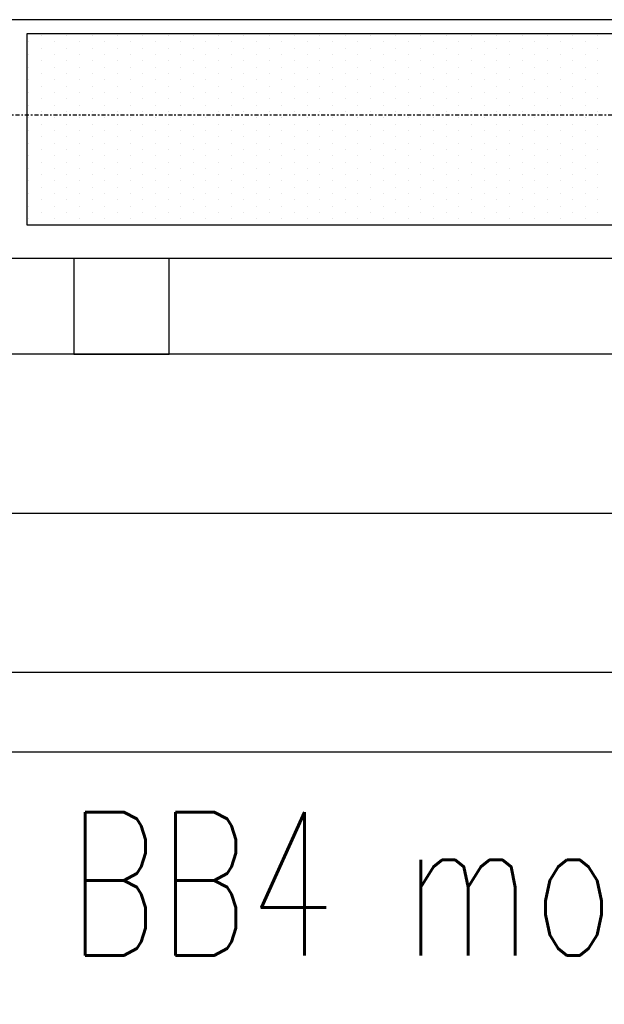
# Model space of a CAD drawing. Header units: inches. Extents: x -281236 to -70395, y 38777 to 102341.
# Tile 88 of 244: x -141098 to -141061, y 50526 to 50588. Entities that reach past the tile are written whole.
import ezdxf

# ---------------------------------------------------------------- set-up
doc = ezdxf.new("R2010")
doc.units = ezdxf.units.IN
doc.header["$MEASUREMENT"] = 0
doc.linetypes.add('DASHDOT', pattern=[1, 0.5, -0.25, 0, -0.25])
doc.linetypes.add('DASHED2', pattern=[0.375, 0.25, -0.125])
for name, color, linetype in [('cokół_widok', 255, 'Continuous'), ('Ele-balustrada', 64, 'Continuous'), ('Okn---okna', 5, 'Continuous'), ('Sc-nadproza kon', 5, 'DASHED2'), ('Sch-opis', 51, 'Continuous'), ('W-idok', 9, 'Continuous'), ('Wyp-grzejniki', 56, 'Continuous')]:
    doc.layers.add(name, color=color, linetype=linetype)
doc.styles.add('ROMANS', font='romans', dxfattribs={"width": 0.85})

# ---------------------------------------------------------------- blocks, each defined once
blk = doc.blocks.new('G_170')
at = {"layer": 'Wyp-grzejniki'}
for p, q in [((0, 0), (-180, 0)), ((-180, 0), (-180, -12)), ((-179.866, -0.506), (-179.866, -0.506)), ((-179.073, -0.11), (-179.073, -0.11)), ((-178.279, -0.506), (-178.279, -0.506)), ((-177.485, -0.11), (-177.485, -0.11)), ((-176.691, -0.506), (-176.691, -0.506)), ((-175.898, -0.11), (-175.898, -0.11)), ((-175.104, -0.506), (-175.104, -0.506)), ((-174.31, -0.11), (-174.31, -0.11)), ((-173.516, -0.506), (-173.516, -0.506)), ((-172.723, -0.11), (-172.723, -0.11)), ((-171.929, -0.506), (-171.929, -0.506)), ((-171.135, -0.11), (-171.135, -0.11)), ((-170.341, -0.506), (-170.341, -0.506)), ((-169.548, -0.11), (-169.548, -0.11)), ((-168.754, -0.506), (-168.754, -0.506)), ((-167.96, -0.11), (-167.96, -0.11)), ((-167.166, -0.506), (-167.166, -0.506)), ((-166.373, -0.11), (-166.373, -0.11)), ((-165.579, -0.506), (-165.579, -0.506)), ((-164.785, -0.11), (-164.785, -0.11)), ((-163.991, -0.506), (-163.991, -0.506)), ((-163.198, -0.11), (-163.198, -0.11)), ((-162.404, -0.506), (-162.404, -0.506)), ((-161.61, -0.11), (-161.61, -0.11)), ((-160.816, -0.506), (-160.816, -0.506)), ((-160.023, -0.11), (-160.023, -0.11)), ((-159.229, -0.506), (-159.229, -0.506)), ((-158.435, -0.11), (-158.435, -0.11)), ((-157.641, -0.506), (-157.641, -0.506)), ((-156.848, -0.11), (-156.848, -0.11)), ((-156.054, -0.506), (-156.054, -0.506)), ((-155.26, -0.11), (-155.26, -0.11)), ((-154.466, -0.506), (-154.466, -0.506)), ((-153.673, -0.11), (-153.673, -0.11)), ((-152.879, -0.506), (-152.879, -0.506)), ((-152.085, -0.11), (-152.085, -0.11)), ((-151.291, -0.506), (-151.291, -0.506)), ((-150.498, -0.11), (-150.498, -0.11)), ((-149.704, -0.506), (-149.704, -0.506)), ((-148.91, -0.11), (-148.91, -0.11)), ((-148.116, -0.506), (-148.116, -0.506)), ((-147.323, -0.11), (-147.323, -0.11)), ((-146.529, -0.506), (-146.529, -0.506)), ((-145.735, -0.11), (-145.735, -0.11)), ((-144.941, -0.506), (-144.941, -0.506)), ((-144.148, -0.11), (-144.148, -0.11)), ((-179.073, -0.903), (-179.073, -0.903)), ((-177.485, -0.903), (-177.485, -0.903)), ((-175.898, -0.903), (-175.898, -0.903)), ((-174.31, -0.903), (-174.31, -0.903)), ((-172.723, -0.903), (-172.723, -0.903)), ((-171.135, -0.903), (-171.135, -0.903)), ((-169.548, -0.903), (-169.548, -0.903)), ((-167.96, -0.903), (-167.96, -0.903)), ((-166.373, -0.903), (-166.373, -0.903)), ((-164.785, -0.903), (-164.785, -0.903)), ((-163.198, -0.903), (-163.198, -0.903)), ((-161.61, -0.903), (-161.61, -0.903)), ((-160.023, -0.903), (-160.023, -0.903)), ((-158.435, -0.903), (-158.435, -0.903)), ((-156.848, -0.903), (-156.848, -0.903)), ((-155.26, -0.903), (-155.26, -0.903)), ((-153.673, -0.903), (-153.673, -0.903)), ((-152.085, -0.903), (-152.085, -0.903)), ((-150.498, -0.903), (-150.498, -0.903)), ((-148.91, -0.903), (-148.91, -0.903)), ((-147.323, -0.903), (-147.323, -0.903)), ((-145.735, -0.903), (-145.735, -0.903)), ((-144.148, -0.903), (-144.148, -0.903)), ((-179.866, -1.3), (-179.866, -1.3)), ((-179.073, -1.697), (-179.073, -1.697)), ((-178.279, -1.3), (-178.279, -1.3)), ((-177.485, -1.697), (-177.485, -1.697)), ((-176.691, -1.3), (-176.691, -1.3)), ((-175.898, -1.697), (-175.898, -1.697)), ((-175.104, -1.3), (-175.104, -1.3)), ((-174.31, -1.697), (-174.31, -1.697)), ((-173.516, -1.3), (-173.516, -1.3)), ((-172.723, -1.697), (-172.723, -1.697)), ((-171.929, -1.3), (-171.929, -1.3)), ((-171.135, -1.697), (-171.135, -1.697)), ((-170.341, -1.3), (-170.341, -1.3)), ((-169.548, -1.697), (-169.548, -1.697)), ((-168.754, -1.3), (-168.754, -1.3)), ((-167.96, -1.697), (-167.96, -1.697)), ((-167.166, -1.3), (-167.166, -1.3)), ((-166.373, -1.697), (-166.373, -1.697)), ((-165.579, -1.3), (-165.579, -1.3)), ((-164.785, -1.697), (-164.785, -1.697)), ((-163.991, -1.3), (-163.991, -1.3)), ((-163.198, -1.697), (-163.198, -1.697)), ((-162.404, -1.3), (-162.404, -1.3)), ((-161.61, -1.697), (-161.61, -1.697)), ((-160.816, -1.3), (-160.816, -1.3)), ((-160.023, -1.697), (-160.023, -1.697)), ((-159.229, -1.3), (-159.229, -1.3)), ((-158.435, -1.697), (-158.435, -1.697)), ((-157.641, -1.3), (-157.641, -1.3)), ((-156.848, -1.697), (-156.848, -1.697)), ((-156.054, -1.3), (-156.054, -1.3)), ((-155.26, -1.697), (-155.26, -1.697)), ((-154.466, -1.3), (-154.466, -1.3)), ((-153.673, -1.697), (-153.673, -1.697)), ((-152.879, -1.3), (-152.879, -1.3)), ((-152.085, -1.697), (-152.085, -1.697)), ((-151.291, -1.3), (-151.291, -1.3)), ((-150.498, -1.697), (-150.498, -1.697)), ((-149.704, -1.3), (-149.704, -1.3)), ((-148.91, -1.697), (-148.91, -1.697)), ((-148.116, -1.3), (-148.116, -1.3)), ((-147.323, -1.697), (-147.323, -1.697)), ((-146.529, -1.3), (-146.529, -1.3)), ((-145.735, -1.697), (-145.735, -1.697)), ((-144.941, -1.3), (-144.941, -1.3)), ((-144.148, -1.697), (-144.148, -1.697)), ((-179.866, -2.094), (-179.866, -2.094)), ((-178.279, -2.094), (-178.279, -2.094)), ((-176.691, -2.094), (-176.691, -2.094)), ((-175.104, -2.094), (-175.104, -2.094)), ((-173.516, -2.094), (-173.516, -2.094)), ((-171.929, -2.094), (-171.929, -2.094)), ((-170.341, -2.094), (-170.341, -2.094)), ((-168.754, -2.094), (-168.754, -2.094)), ((-167.166, -2.094), (-167.166, -2.094)), ((-165.579, -2.094), (-165.579, -2.094)), ((-163.991, -2.094), (-163.991, -2.094)), ((-162.404, -2.094), (-162.404, -2.094)), ((-160.816, -2.094), (-160.816, -2.094)), ((-159.229, -2.094), (-159.229, -2.094)), ((-157.641, -2.094), (-157.641, -2.094)), ((-156.054, -2.094), (-156.054, -2.094)), ((-154.466, -2.094), (-154.466, -2.094)), ((-152.879, -2.094), (-152.879, -2.094)), ((-151.291, -2.094), (-151.291, -2.094)), ((-149.704, -2.094), (-149.704, -2.094)), ((-148.116, -2.094), (-148.116, -2.094)), ((-146.529, -2.094), (-146.529, -2.094)), ((-144.941, -2.094), (-144.941, -2.094)), ((-179.866, -2.888), (-179.866, -2.888)), ((-179.073, -2.491), (-179.073, -2.491)), ((-178.279, -2.888), (-178.279, -2.888)), ((-177.485, -2.491), (-177.485, -2.491)), ((-176.691, -2.888), (-176.691, -2.888)), ((-175.898, -2.491), (-175.898, -2.491)), ((-175.104, -2.888), (-175.104, -2.888)), ((-174.31, -2.491), (-174.31, -2.491)), ((-173.516, -2.888), (-173.516, -2.888)), ((-172.723, -2.491), (-172.723, -2.491)), ((-171.929, -2.888), (-171.929, -2.888)), ((-171.135, -2.491), (-171.135, -2.491)), ((-170.341, -2.888), (-170.341, -2.888)), ((-169.548, -2.491), (-169.548, -2.491)), ((-168.754, -2.888), (-168.754, -2.888)), ((-167.96, -2.491), (-167.96, -2.491)), ((-167.166, -2.888), (-167.166, -2.888)), ((-166.373, -2.491), (-166.373, -2.491)), ((-165.579, -2.888), (-165.579, -2.888)), ((-164.785, -2.491), (-164.785, -2.491)), ((-163.991, -2.888), (-163.991, -2.888)), ((-163.198, -2.491), (-163.198, -2.491)), ((-162.404, -2.888), (-162.404, -2.888)), ((-161.61, -2.491), (-161.61, -2.491)), ((-160.816, -2.888), (-160.816, -2.888)), ((-160.023, -2.491), (-160.023, -2.491)), ((-159.229, -2.888), (-159.229, -2.888)), ((-158.435, -2.491), (-158.435, -2.491)), ((-157.641, -2.888), (-157.641, -2.888)), ((-156.848, -2.491), (-156.848, -2.491)), ((-156.054, -2.888), (-156.054, -2.888)), ((-155.26, -2.491), (-155.26, -2.491)), ((-154.466, -2.888), (-154.466, -2.888)), ((-153.673, -2.491), (-153.673, -2.491)), ((-152.879, -2.888), (-152.879, -2.888)), ((-152.085, -2.491), (-152.085, -2.491)), ((-151.291, -2.888), (-151.291, -2.888)), ((-150.498, -2.491), (-150.498, -2.491)), ((-149.704, -2.888), (-149.704, -2.888)), ((-148.91, -2.491), (-148.91, -2.491)), ((-148.116, -2.888), (-148.116, -2.888)), ((-147.323, -2.491), (-147.323, -2.491)), ((-146.529, -2.888), (-146.529, -2.888)), ((-145.735, -2.491), (-145.735, -2.491)), ((-144.941, -2.888), (-144.941, -2.888)), ((-144.148, -2.491), (-144.148, -2.491)), ((-179.866, -3.681), (-179.866, -3.681)), ((-179.073, -3.285), (-179.073, -3.285)), ((-178.279, -3.681), (-178.279, -3.681)), ((-177.485, -3.285), (-177.485, -3.285)), ((-176.691, -3.681), (-176.691, -3.681)), ((-175.898, -3.285), (-175.898, -3.285)), ((-175.104, -3.681), (-175.104, -3.681)), ((-174.31, -3.285), (-174.31, -3.285)), ((-173.516, -3.681), (-173.516, -3.681)), ((-172.723, -3.285), (-172.723, -3.285)), ((-171.929, -3.681), (-171.929, -3.681)), ((-171.135, -3.285), (-171.135, -3.285)), ((-170.341, -3.681), (-170.341, -3.681)), ((-169.548, -3.285), (-169.548, -3.285)), ((-168.754, -3.681), (-168.754, -3.681)), ((-167.96, -3.285), (-167.96, -3.285)), ((-167.166, -3.681), (-167.166, -3.681)), ((-166.373, -3.285), (-166.373, -3.285)), ((-165.579, -3.681), (-165.579, -3.681)), ((-164.785, -3.285), (-164.785, -3.285)), ((-163.991, -3.681), (-163.991, -3.681)), ((-163.198, -3.285), (-163.198, -3.285)), ((-162.404, -3.681), (-162.404, -3.681)), ((-161.61, -3.285), (-161.61, -3.285)), ((-160.816, -3.681), (-160.816, -3.681)), ((-160.023, -3.285), (-160.023, -3.285)), ((-159.229, -3.681), (-159.229, -3.681)), ((-158.435, -3.285), (-158.435, -3.285)), ((-157.641, -3.681), (-157.641, -3.681)), ((-156.848, -3.285), (-156.848, -3.285)), ((-156.054, -3.681), (-156.054, -3.681)), ((-155.26, -3.285), (-155.26, -3.285)), ((-154.466, -3.681), (-154.466, -3.681)), ((-153.673, -3.285), (-153.673, -3.285)), ((-152.879, -3.681), (-152.879, -3.681)), ((-152.085, -3.285), (-152.085, -3.285)), ((-151.291, -3.681), (-151.291, -3.681)), ((-150.498, -3.285), (-150.498, -3.285)), ((-149.704, -3.681), (-149.704, -3.681)), ((-148.91, -3.285), (-148.91, -3.285)), ((-148.116, -3.681), (-148.116, -3.681)), ((-147.323, -3.285), (-147.323, -3.285)), ((-146.529, -3.681), (-146.529, -3.681)), ((-145.735, -3.285), (-145.735, -3.285)), ((-144.941, -3.681), (-144.941, -3.681)), ((-144.148, -3.285), (-144.148, -3.285)), ((-179.073, -4.078), (-179.073, -4.078)), ((-177.485, -4.078), (-177.485, -4.078)), ((-175.898, -4.078), (-175.898, -4.078)), ((-174.31, -4.078), (-174.31, -4.078)), ((-172.723, -4.078), (-172.723, -4.078)), ((-171.135, -4.078), (-171.135, -4.078)), ((-169.548, -4.078), (-169.548, -4.078)), ((-167.96, -4.078), (-167.96, -4.078)), ((-166.373, -4.078), (-166.373, -4.078)), ((-164.785, -4.078), (-164.785, -4.078)), ((-163.198, -4.078), (-163.198, -4.078)), ((-161.61, -4.078), (-161.61, -4.078)), ((-160.023, -4.078), (-160.023, -4.078)), ((-158.435, -4.078), (-158.435, -4.078)), ((-156.848, -4.078), (-156.848, -4.078)), ((-155.26, -4.078), (-155.26, -4.078)), ((-153.673, -4.078), (-153.673, -4.078)), ((-152.085, -4.078), (-152.085, -4.078)), ((-150.498, -4.078), (-150.498, -4.078)), ((-148.91, -4.078), (-148.91, -4.078)), ((-147.323, -4.078), (-147.323, -4.078)), ((-145.735, -4.078), (-145.735, -4.078)), ((-144.148, -4.078), (-144.148, -4.078)), ((-179.866, -4.475), (-179.866, -4.475)), ((-179.073, -4.872), (-179.073, -4.872)), ((-178.279, -4.475), (-178.279, -4.475)), ((-177.485, -4.872), (-177.485, -4.872)), ((-176.691, -4.475), (-176.691, -4.475)), ((-175.898, -4.872), (-175.898, -4.872)), ((-175.104, -4.475), (-175.104, -4.475)), ((-174.31, -4.872), (-174.31, -4.872)), ((-173.516, -4.475), (-173.516, -4.475)), ((-172.723, -4.872), (-172.723, -4.872)), ((-171.929, -4.475), (-171.929, -4.475)), ((-171.135, -4.872), (-171.135, -4.872)), ((-170.341, -4.475), (-170.341, -4.475)), ((-169.548, -4.872), (-169.548, -4.872)), ((-168.754, -4.475), (-168.754, -4.475)), ((-167.96, -4.872), (-167.96, -4.872)), ((-167.166, -4.475), (-167.166, -4.475)), ((-166.373, -4.872), (-166.373, -4.872)), ((-165.579, -4.475), (-165.579, -4.475)), ((-164.785, -4.872), (-164.785, -4.872)), ((-163.991, -4.475), (-163.991, -4.475)), ((-163.198, -4.872), (-163.198, -4.872)), ((-162.404, -4.475), (-162.404, -4.475)), ((-161.61, -4.872), (-161.61, -4.872)), ((-160.816, -4.475), (-160.816, -4.475)), ((-160.023, -4.872), (-160.023, -4.872)), ((-159.229, -4.475), (-159.229, -4.475)), ((-158.435, -4.872), (-158.435, -4.872)), ((-157.641, -4.475), (-157.641, -4.475)), ((-156.848, -4.872), (-156.848, -4.872)), ((-156.054, -4.475), (-156.054, -4.475)), ((-155.26, -4.872), (-155.26, -4.872)), ((-154.466, -4.475), (-154.466, -4.475)), ((-153.673, -4.872), (-153.673, -4.872)), ((-152.879, -4.475), (-152.879, -4.475)), ((-152.085, -4.872), (-152.085, -4.872)), ((-151.291, -4.475), (-151.291, -4.475)), ((-150.498, -4.872), (-150.498, -4.872)), ((-149.704, -4.475), (-149.704, -4.475)), ((-148.91, -4.872), (-148.91, -4.872)), ((-148.116, -4.475), (-148.116, -4.475)), ((-147.323, -4.872), (-147.323, -4.872)), ((-146.529, -4.475), (-146.529, -4.475)), ((-145.735, -4.872), (-145.735, -4.872)), ((-144.941, -4.475), (-144.941, -4.475)), ((-144.148, -4.872), (-144.148, -4.872)), ((-179.866, -5.269), (-179.866, -5.269)), ((-178.279, -5.269), (-178.279, -5.269)), ((-176.691, -5.269), (-176.691, -5.269)), ((-175.104, -5.269), (-175.104, -5.269)), ((-173.516, -5.269), (-173.516, -5.269)), ((-171.929, -5.269), (-171.929, -5.269)), ((-170.341, -5.269), (-170.341, -5.269)), ((-168.754, -5.269), (-168.754, -5.269)), ((-167.166, -5.269), (-167.166, -5.269)), ((-165.579, -5.269), (-165.579, -5.269)), ((-163.991, -5.269), (-163.991, -5.269)), ((-162.404, -5.269), (-162.404, -5.269)), ((-160.816, -5.269), (-160.816, -5.269)), ((-159.229, -5.269), (-159.229, -5.269)), ((-157.641, -5.269), (-157.641, -5.269)), ((-156.054, -5.269), (-156.054, -5.269)), ((-154.466, -5.269), (-154.466, -5.269)), ((-152.879, -5.269), (-152.879, -5.269)), ((-151.291, -5.269), (-151.291, -5.269)), ((-149.704, -5.269), (-149.704, -5.269)), ((-148.116, -5.269), (-148.116, -5.269)), ((-146.529, -5.269), (-146.529, -5.269)), ((-144.941, -5.269), (-144.941, -5.269)), ((-179.866, -6.063), (-179.866, -6.063)), ((-179.073, -5.666), (-179.073, -5.666)), ((-178.279, -6.063), (-178.279, -6.063)), ((-177.485, -5.666), (-177.485, -5.666)), ((-176.691, -6.063), (-176.691, -6.063)), ((-175.898, -5.666), (-175.898, -5.666)), ((-175.104, -6.063), (-175.104, -6.063)), ((-174.31, -5.666), (-174.31, -5.666)), ((-173.516, -6.063), (-173.516, -6.063)), ((-172.723, -5.666), (-172.723, -5.666)), ((-171.929, -6.063), (-171.929, -6.063)), ((-171.135, -5.666), (-171.135, -5.666)), ((-170.341, -6.063), (-170.341, -6.063)), ((-169.548, -5.666), (-169.548, -5.666)), ((-168.754, -6.063), (-168.754, -6.063)), ((-167.96, -5.666), (-167.96, -5.666)), ((-167.166, -6.063), (-167.166, -6.063)), ((-166.373, -5.666), (-166.373, -5.666)), ((-165.579, -6.063), (-165.579, -6.063)), ((-164.785, -5.666), (-164.785, -5.666)), ((-163.991, -6.063), (-163.991, -6.063)), ((-163.198, -5.666), (-163.198, -5.666)), ((-162.404, -6.063), (-162.404, -6.063)), ((-161.61, -5.666), (-161.61, -5.666)), ((-160.816, -6.063), (-160.816, -6.063)), ((-160.023, -5.666), (-160.023, -5.666)), ((-159.229, -6.063), (-159.229, -6.063)), ((-158.435, -5.666), (-158.435, -5.666)), ((-157.641, -6.063), (-157.641, -6.063)), ((-156.848, -5.666), (-156.848, -5.666)), ((-156.054, -6.063), (-156.054, -6.063)), ((-155.26, -5.666), (-155.26, -5.666)), ((-154.466, -6.063), (-154.466, -6.063)), ((-153.673, -5.666), (-153.673, -5.666)), ((-152.879, -6.063), (-152.879, -6.063)), ((-152.085, -5.666), (-152.085, -5.666)), ((-151.291, -6.063), (-151.291, -6.063)), ((-150.498, -5.666), (-150.498, -5.666)), ((-149.704, -6.063), (-149.704, -6.063)), ((-148.91, -5.666), (-148.91, -5.666)), ((-148.116, -6.063), (-148.116, -6.063)), ((-147.323, -5.666), (-147.323, -5.666)), ((-146.529, -6.063), (-146.529, -6.063)), ((-145.735, -5.666), (-145.735, -5.666)), ((-144.941, -6.063), (-144.941, -6.063)), ((-144.148, -5.666), (-144.148, -5.666)), ((-179.073, -6.46), (-179.073, -6.46)), ((-177.485, -6.46), (-177.485, -6.46)), ((-175.898, -6.46), (-175.898, -6.46)), ((-174.31, -6.46), (-174.31, -6.46)), ((-172.723, -6.46), (-172.723, -6.46)), ((-171.135, -6.46), (-171.135, -6.46)), ((-169.548, -6.46), (-169.548, -6.46)), ((-167.96, -6.46), (-167.96, -6.46)), ((-166.373, -6.46), (-166.373, -6.46)), ((-164.785, -6.46), (-164.785, -6.46)), ((-163.198, -6.46), (-163.198, -6.46)), ((-161.61, -6.46), (-161.61, -6.46)), ((-160.023, -6.46), (-160.023, -6.46)), ((-158.435, -6.46), (-158.435, -6.46)), ((-156.848, -6.46), (-156.848, -6.46)), ((-155.26, -6.46), (-155.26, -6.46)), ((-153.673, -6.46), (-153.673, -6.46)), ((-152.085, -6.46), (-152.085, -6.46)), ((-150.498, -6.46), (-150.498, -6.46)), ((-148.91, -6.46), (-148.91, -6.46)), ((-147.323, -6.46), (-147.323, -6.46)), ((-145.735, -6.46), (-145.735, -6.46)), ((-144.148, -6.46), (-144.148, -6.46)), ((-179.866, -6.856), (-179.866, -6.856)), ((-179.073, -7.253), (-179.073, -7.253)), ((-178.279, -6.856), (-178.279, -6.856)), ((-177.485, -7.253), (-177.485, -7.253)), ((-176.691, -6.856), (-176.691, -6.856)), ((-175.898, -7.253), (-175.898, -7.253)), ((-175.104, -6.856), (-175.104, -6.856)), ((-174.31, -7.253), (-174.31, -7.253)), ((-173.516, -6.856), (-173.516, -6.856)), ((-172.723, -7.253), (-172.723, -7.253)), ((-171.929, -6.856), (-171.929, -6.856)), ((-171.135, -7.253), (-171.135, -7.253)), ((-170.341, -6.856), (-170.341, -6.856)), ((-169.548, -7.253), (-169.548, -7.253)), ((-168.754, -6.856), (-168.754, -6.856)), ((-167.96, -7.253), (-167.96, -7.253)), ((-167.166, -6.856), (-167.166, -6.856)), ((-166.373, -7.253), (-166.373, -7.253)), ((-165.579, -6.856), (-165.579, -6.856)), ((-164.785, -7.253), (-164.785, -7.253)), ((-163.991, -6.856), (-163.991, -6.856)), ((-163.198, -7.253), (-163.198, -7.253)), ((-162.404, -6.856), (-162.404, -6.856)), ((-161.61, -7.253), (-161.61, -7.253)), ((-160.816, -6.856), (-160.816, -6.856)), ((-160.023, -7.253), (-160.023, -7.253)), ((-159.229, -6.856), (-159.229, -6.856)), ((-158.435, -7.253), (-158.435, -7.253)), ((-157.641, -6.856), (-157.641, -6.856)), ((-156.848, -7.253), (-156.848, -7.253)), ((-156.054, -6.856), (-156.054, -6.856)), ((-155.26, -7.253), (-155.26, -7.253)), ((-154.466, -6.856), (-154.466, -6.856)), ((-153.673, -7.253), (-153.673, -7.253)), ((-152.879, -6.856), (-152.879, -6.856)), ((-152.085, -7.253), (-152.085, -7.253)), ((-151.291, -6.856), (-151.291, -6.856)), ((-150.498, -7.253), (-150.498, -7.253)), ((-149.704, -6.856), (-149.704, -6.856)), ((-148.91, -7.253), (-148.91, -7.253)), ((-148.116, -6.856), (-148.116, -6.856)), ((-147.323, -7.253), (-147.323, -7.253)), ((-146.529, -6.856), (-146.529, -6.856)), ((-145.735, -7.253), (-145.735, -7.253)), ((-144.941, -6.856), (-144.941, -6.856)), ((-144.148, -7.253), (-144.148, -7.253)), ((-179.866, -7.65), (-179.866, -7.65)), ((-178.279, -7.65), (-178.279, -7.65)), ((-176.691, -7.65), (-176.691, -7.65)), ((-175.104, -7.65), (-175.104, -7.65)), ((-173.516, -7.65), (-173.516, -7.65)), ((-171.929, -7.65), (-171.929, -7.65)), ((-170.341, -7.65), (-170.341, -7.65)), ((-168.754, -7.65), (-168.754, -7.65)), ((-167.166, -7.65), (-167.166, -7.65)), ((-165.579, -7.65), (-165.579, -7.65)), ((-163.991, -7.65), (-163.991, -7.65)), ((-162.404, -7.65), (-162.404, -7.65)), ((-160.816, -7.65), (-160.816, -7.65)), ((-159.229, -7.65), (-159.229, -7.65)), ((-157.641, -7.65), (-157.641, -7.65)), ((-156.054, -7.65), (-156.054, -7.65)), ((-154.466, -7.65), (-154.466, -7.65)), ((-152.879, -7.65), (-152.879, -7.65)), ((-151.291, -7.65), (-151.291, -7.65)), ((-149.704, -7.65), (-149.704, -7.65)), ((-148.116, -7.65), (-148.116, -7.65)), ((-146.529, -7.65), (-146.529, -7.65)), ((-144.941, -7.65), (-144.941, -7.65)), ((-179.866, -8.444), (-179.866, -8.444)), ((-179.073, -8.047), (-179.073, -8.047)), ((-178.279, -8.444), (-178.279, -8.444)), ((-177.485, -8.047), (-177.485, -8.047)), ((-176.691, -8.444), (-176.691, -8.444)), ((-175.898, -8.047), (-175.898, -8.047)), ((-175.104, -8.444), (-175.104, -8.444)), ((-174.31, -8.047), (-174.31, -8.047)), ((-173.516, -8.444), (-173.516, -8.444)), ((-172.723, -8.047), (-172.723, -8.047)), ((-171.929, -8.444), (-171.929, -8.444)), ((-171.135, -8.047), (-171.135, -8.047)), ((-170.341, -8.444), (-170.341, -8.444)), ((-169.548, -8.047), (-169.548, -8.047)), ((-168.754, -8.444), (-168.754, -8.444)), ((-167.96, -8.047), (-167.96, -8.047)), ((-167.166, -8.444), (-167.166, -8.444)), ((-166.373, -8.047), (-166.373, -8.047)), ((-165.579, -8.444), (-165.579, -8.444)), ((-164.785, -8.047), (-164.785, -8.047)), ((-163.991, -8.444), (-163.991, -8.444)), ((-163.198, -8.047), (-163.198, -8.047)), ((-162.404, -8.444), (-162.404, -8.444)), ((-161.61, -8.047), (-161.61, -8.047)), ((-160.816, -8.444), (-160.816, -8.444)), ((-160.023, -8.047), (-160.023, -8.047)), ((-159.229, -8.444), (-159.229, -8.444)), ((-158.435, -8.047), (-158.435, -8.047)), ((-157.641, -8.444), (-157.641, -8.444)), ((-156.848, -8.047), (-156.848, -8.047)), ((-156.054, -8.444), (-156.054, -8.444)), ((-155.26, -8.047), (-155.26, -8.047)), ((-154.466, -8.444), (-154.466, -8.444)), ((-153.673, -8.047), (-153.673, -8.047)), ((-152.879, -8.444), (-152.879, -8.444)), ((-152.085, -8.047), (-152.085, -8.047)), ((-151.291, -8.444), (-151.291, -8.444)), ((-150.498, -8.047), (-150.498, -8.047)), ((-149.704, -8.444), (-149.704, -8.444)), ((-148.91, -8.047), (-148.91, -8.047)), ((-148.116, -8.444), (-148.116, -8.444)), ((-147.323, -8.047), (-147.323, -8.047)), ((-146.529, -8.444), (-146.529, -8.444)), ((-145.735, -8.047), (-145.735, -8.047)), ((-144.941, -8.444), (-144.941, -8.444)), ((-144.148, -8.047), (-144.148, -8.047)), ((-179.866, -9.238), (-179.866, -9.238)), ((-179.073, -8.841), (-179.073, -8.841)), ((-178.279, -9.238), (-178.279, -9.238)), ((-177.485, -8.841), (-177.485, -8.841)), ((-176.691, -9.238), (-176.691, -9.238)), ((-175.898, -8.841), (-175.898, -8.841)), ((-175.104, -9.238), (-175.104, -9.238)), ((-174.31, -8.841), (-174.31, -8.841)), ((-173.516, -9.238), (-173.516, -9.238)), ((-172.723, -8.841), (-172.723, -8.841)), ((-171.929, -9.238), (-171.929, -9.238)), ((-171.135, -8.841), (-171.135, -8.841)), ((-170.341, -9.238), (-170.341, -9.238)), ((-169.548, -8.841), (-169.548, -8.841)), ((-168.754, -9.238), (-168.754, -9.238)), ((-167.96, -8.841), (-167.96, -8.841)), ((-167.166, -9.238), (-167.166, -9.238)), ((-166.373, -8.841), (-166.373, -8.841)), ((-165.579, -9.238), (-165.579, -9.238)), ((-164.785, -8.841), (-164.785, -8.841)), ((-163.991, -9.238), (-163.991, -9.238)), ((-163.198, -8.841), (-163.198, -8.841)), ((-162.404, -9.238), (-162.404, -9.238)), ((-161.61, -8.841), (-161.61, -8.841)), ((-160.816, -9.238), (-160.816, -9.238)), ((-160.023, -8.841), (-160.023, -8.841)), ((-159.229, -9.238), (-159.229, -9.238)), ((-158.435, -8.841), (-158.435, -8.841)), ((-157.641, -9.238), (-157.641, -9.238)), ((-156.848, -8.841), (-156.848, -8.841)), ((-156.054, -9.238), (-156.054, -9.238)), ((-155.26, -8.841), (-155.26, -8.841)), ((-154.466, -9.238), (-154.466, -9.238)), ((-153.673, -8.841), (-153.673, -8.841)), ((-152.879, -9.238), (-152.879, -9.238)), ((-152.085, -8.841), (-152.085, -8.841)), ((-151.291, -9.238), (-151.291, -9.238)), ((-150.498, -8.841), (-150.498, -8.841)), ((-149.704, -9.238), (-149.704, -9.238)), ((-148.91, -8.841), (-148.91, -8.841)), ((-148.116, -9.238), (-148.116, -9.238)), ((-147.323, -8.841), (-147.323, -8.841)), ((-146.529, -9.238), (-146.529, -9.238)), ((-145.735, -8.841), (-145.735, -8.841)), ((-144.941, -9.238), (-144.941, -9.238)), ((-144.148, -8.841), (-144.148, -8.841)), ((-179.073, -9.635), (-179.073, -9.635)), ((-177.485, -9.635), (-177.485, -9.635)), ((-175.898, -9.635), (-175.898, -9.635)), ((-174.31, -9.635), (-174.31, -9.635)), ((-172.723, -9.635), (-172.723, -9.635)), ((-171.135, -9.635), (-171.135, -9.635)), ((-169.548, -9.635), (-169.548, -9.635)), ((-167.96, -9.635), (-167.96, -9.635)), ((-166.373, -9.635), (-166.373, -9.635)), ((-164.785, -9.635), (-164.785, -9.635)), ((-163.198, -9.635), (-163.198, -9.635)), ((-161.61, -9.635), (-161.61, -9.635)), ((-160.023, -9.635), (-160.023, -9.635)), ((-158.435, -9.635), (-158.435, -9.635)), ((-156.848, -9.635), (-156.848, -9.635)), ((-155.26, -9.635), (-155.26, -9.635)), ((-153.673, -9.635), (-153.673, -9.635)), ((-152.085, -9.635), (-152.085, -9.635)), ((-150.498, -9.635), (-150.498, -9.635)), ((-148.91, -9.635), (-148.91, -9.635)), ((-147.323, -9.635), (-147.323, -9.635)), ((-145.735, -9.635), (-145.735, -9.635)), ((-144.148, -9.635), (-144.148, -9.635)), ((-179.866, -10.031), (-179.866, -10.031)), ((-179.073, -10.428), (-179.073, -10.428)), ((-178.279, -10.031), (-178.279, -10.031)), ((-177.485, -10.428), (-177.485, -10.428)), ((-176.691, -10.031), (-176.691, -10.031)), ((-175.898, -10.428), (-175.898, -10.428)), ((-175.104, -10.031), (-175.104, -10.031)), ((-174.31, -10.428), (-174.31, -10.428)), ((-173.516, -10.031), (-173.516, -10.031)), ((-172.723, -10.428), (-172.723, -10.428)), ((-171.929, -10.031), (-171.929, -10.031)), ((-171.135, -10.428), (-171.135, -10.428)), ((-170.341, -10.031), (-170.341, -10.031)), ((-169.548, -10.428), (-169.548, -10.428)), ((-168.754, -10.031), (-168.754, -10.031)), ((-167.96, -10.428), (-167.96, -10.428)), ((-167.166, -10.031), (-167.166, -10.031)), ((-166.373, -10.428), (-166.373, -10.428)), ((-165.579, -10.031), (-165.579, -10.031)), ((-164.785, -10.428), (-164.785, -10.428)), ((-163.991, -10.031), (-163.991, -10.031)), ((-163.198, -10.428), (-163.198, -10.428)), ((-162.404, -10.031), (-162.404, -10.031)), ((-161.61, -10.428), (-161.61, -10.428)), ((-160.816, -10.031), (-160.816, -10.031)), ((-160.023, -10.428), (-160.023, -10.428)), ((-159.229, -10.031), (-159.229, -10.031)), ((-158.435, -10.428), (-158.435, -10.428)), ((-157.641, -10.031), (-157.641, -10.031)), ((-156.848, -10.428), (-156.848, -10.428)), ((-156.054, -10.031), (-156.054, -10.031)), ((-155.26, -10.428), (-155.26, -10.428)), ((-154.466, -10.031), (-154.466, -10.031)), ((-153.673, -10.428), (-153.673, -10.428)), ((-152.879, -10.031), (-152.879, -10.031)), ((-152.085, -10.428), (-152.085, -10.428)), ((-151.291, -10.031), (-151.291, -10.031)), ((-150.498, -10.428), (-150.498, -10.428)), ((-149.704, -10.031), (-149.704, -10.031)), ((-148.91, -10.428), (-148.91, -10.428)), ((-148.116, -10.031), (-148.116, -10.031)), ((-147.323, -10.428), (-147.323, -10.428)), ((-146.529, -10.031), (-146.529, -10.031)), ((-145.735, -10.428), (-145.735, -10.428)), ((-144.941, -10.031), (-144.941, -10.031)), ((-144.148, -10.428), (-144.148, -10.428)), ((-179.866, -10.825), (-179.866, -10.825)), ((-178.279, -10.825), (-178.279, -10.825)), ((-176.691, -10.825), (-176.691, -10.825)), ((-175.104, -10.825), (-175.104, -10.825)), ((-173.516, -10.825), (-173.516, -10.825)), ((-171.929, -10.825), (-171.929, -10.825)), ((-170.341, -10.825), (-170.341, -10.825)), ((-168.754, -10.825), (-168.754, -10.825)), ((-167.166, -10.825), (-167.166, -10.825)), ((-165.579, -10.825), (-165.579, -10.825)), ((-163.991, -10.825), (-163.991, -10.825)), ((-162.404, -10.825), (-162.404, -10.825)), ((-160.816, -10.825), (-160.816, -10.825)), ((-159.229, -10.825), (-159.229, -10.825)), ((-157.641, -10.825), (-157.641, -10.825)), ((-156.054, -10.825), (-156.054, -10.825)), ((-154.466, -10.825), (-154.466, -10.825)), ((-152.879, -10.825), (-152.879, -10.825)), ((-151.291, -10.825), (-151.291, -10.825)), ((-149.704, -10.825), (-149.704, -10.825)), ((-148.116, -10.825), (-148.116, -10.825)), ((-146.529, -10.825), (-146.529, -10.825)), ((-144.941, -10.825), (-144.941, -10.825)), ((-179.866, -11.619), (-179.866, -11.619)), ((-179.073, -11.222), (-179.073, -11.222)), ((-178.279, -11.619), (-178.279, -11.619)), ((-177.485, -11.222), (-177.485, -11.222)), ((-176.691, -11.619), (-176.691, -11.619)), ((-175.898, -11.222), (-175.898, -11.222)), ((-175.104, -11.619), (-175.104, -11.619)), ((-174.31, -11.222), (-174.31, -11.222)), ((-173.516, -11.619), (-173.516, -11.619)), ((-172.723, -11.222), (-172.723, -11.222)), ((-171.929, -11.619), (-171.929, -11.619)), ((-171.135, -11.222), (-171.135, -11.222)), ((-170.341, -11.619), (-170.341, -11.619)), ((-169.548, -11.222), (-169.548, -11.222)), ((-168.754, -11.619), (-168.754, -11.619)), ((-167.96, -11.222), (-167.96, -11.222)), ((-167.166, -11.619), (-167.166, -11.619)), ((-166.373, -11.222), (-166.373, -11.222)), ((-165.579, -11.619), (-165.579, -11.619)), ((-164.785, -11.222), (-164.785, -11.222)), ((-163.991, -11.619), (-163.991, -11.619)), ((-163.198, -11.222), (-163.198, -11.222)), ((-162.404, -11.619), (-162.404, -11.619)), ((-161.61, -11.222), (-161.61, -11.222)), ((-160.816, -11.619), (-160.816, -11.619)), ((-160.023, -11.222), (-160.023, -11.222)), ((-159.229, -11.619), (-159.229, -11.619)), ((-158.435, -11.222), (-158.435, -11.222)), ((-157.641, -11.619), (-157.641, -11.619)), ((-156.848, -11.222), (-156.848, -11.222)), ((-156.054, -11.619), (-156.054, -11.619)), ((-155.26, -11.222), (-155.26, -11.222)), ((-154.466, -11.619), (-154.466, -11.619)), ((-153.673, -11.222), (-153.673, -11.222)), ((-152.879, -11.619), (-152.879, -11.619)), ((-152.085, -11.222), (-152.085, -11.222)), ((-151.291, -11.619), (-151.291, -11.619)), ((-150.498, -11.222), (-150.498, -11.222)), ((-149.704, -11.619), (-149.704, -11.619)), ((-148.91, -11.222), (-148.91, -11.222)), ((-148.116, -11.619), (-148.116, -11.619)), ((-147.323, -11.222), (-147.323, -11.222)), ((-146.529, -11.619), (-146.529, -11.619)), ((-145.735, -11.222), (-145.735, -11.222)), ((-144.941, -11.619), (-144.941, -11.619)), ((-144.148, -11.222), (-144.148, -11.222)), ((-180, -12), (0, -12))]:
    blk.add_line(p, q, dxfattribs=at)

msp = doc.modelspace()

# ---------------------------------------------------------------- linework, layer by layer
at = {"layer": 'cokół_widok'}
msp.add_lwpolyline([(-140859.301, 50546.717), (-140859.301, 50556.717), (-141161.725, 50556.717), (-141161.67, 50546.717)], dxfattribs=at)
at = {"layer": 'Ele-balustrada'}
for p, q in [((-140849.301, 50546.717), (-141171.67, 50546.717)), ((-140849.301, 50541.717), (-141171.67, 50541.717))]:
    msp.add_line(p, q, dxfattribs=at)
at = {"layer": 'Okn---okna'}
for points in [[(-140846.302, 50572.717), (-141170.29, 50572.717)], [(-141091.29, 50572.717), (-141094.29, 50572.717), (-141094.29, 50566.717), (-141088.29, 50566.717), (-141088.29, 50572.717), (-141091.29, 50572.717)], [(-140846.302, 50566.717), (-141170.29, 50566.717)]]:
    msp.add_lwpolyline(points, dxfattribs=at)
at = {"layer": 'Sc-nadproza kon', "linetype": 'DASHDOT', "ltscale": 0.5}
msp.add_line((-140846.301, 50581.717), (-141174.863, 50581.717), dxfattribs=at)
at = {"layer": 'W-idok'}
msp.add_line((-140846.301, 50587.717), (-141174.953, 50587.717), dxfattribs=at)

# ---------------------------------------------------------------- block references
at = {"layer": 'Wyp-grzejniki'}
msp.add_blockref('G_170', (-140917.235, 50586.826), dxfattribs=at)

# ---------------------------------------------------------------- texts
at = {"layer": 'Sch-opis', "style": 'ROMANS', "width": 0.7}
msp.add_text('BALUSTRADA BB4 mocowanie wg.detalu D682/1 ', height=9, dxfattribs=at).set_placement((-141150.811, 50528.959))

doc.saveas('drawing.dxf')
